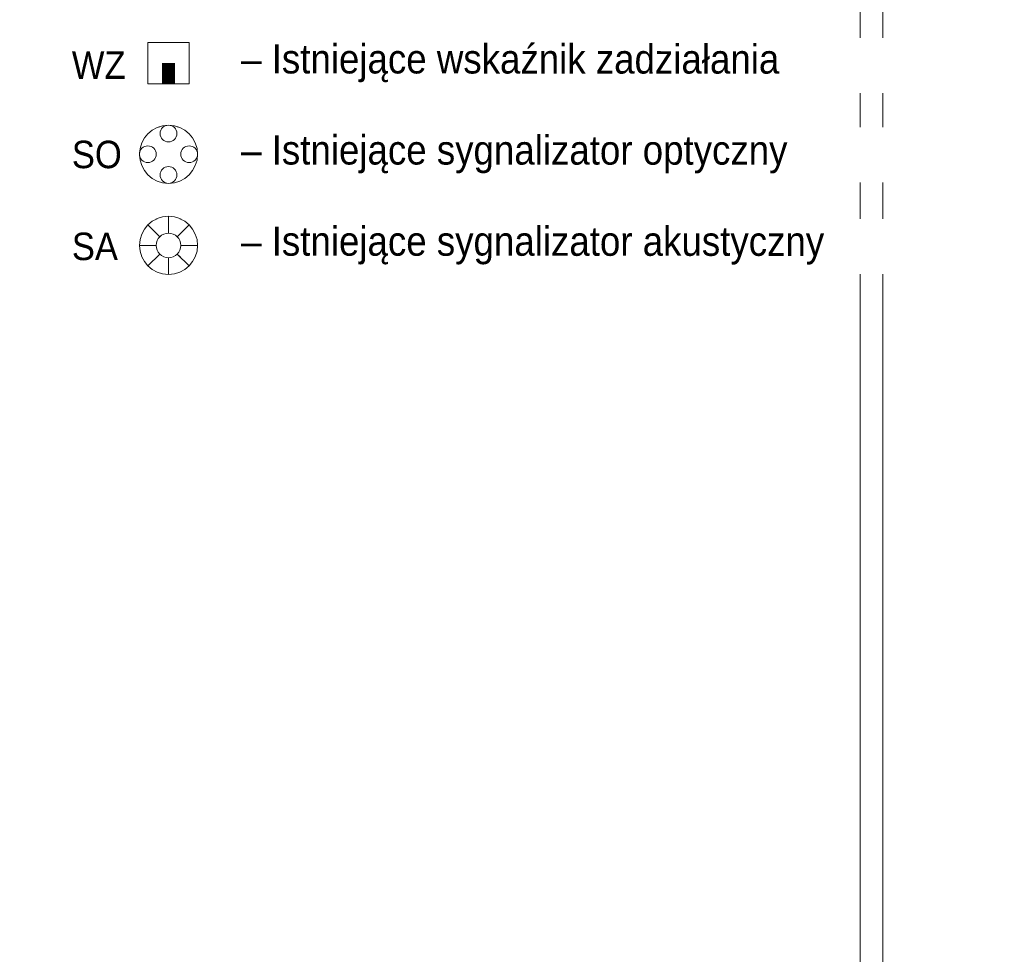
# Model space of a CAD drawing. Header units: centimetres. Extents: x 690840 to 714026, y 27673 to 40762.
# Tile 105 of 162: x 707806 to 708562, y 31351 to 32069. Entities that reach past the tile are written whole.
import ezdxf

# ---------------------------------------------------------------- set-up
doc = ezdxf.new("R2010")
doc.units = ezdxf.units.CM
doc.layers.add('Obrys powierzchni', color=50, linetype='Continuous', lineweight=9, plot=False)
doc.layers.add('Opis', color=102, linetype='Continuous', lineweight=9)
for name, color, linetype, lineweight, true_color in [('S3_ele.SA', 7, 'Continuous', 5, 0xff0f0f), ('S3_ele.SO', 7, 'Continuous', 5, 0xff0f0f), ('S3_ele.WZ', 7, 'Continuous', 5, 0xff0f0f)]:
    doc.layers.add(name, color=color, linetype=linetype, lineweight=lineweight, true_color=true_color)
doc.styles.add('ARIELCE', font='arial.ttf', dxfattribs={"width": 0.9})

# ---------------------------------------------------------------- blocks, each defined once
blk = doc.blocks.new('zw$EC94')
at = {"layer": 'S3_ele.WZ', "ltscale": 1.6}
blk.add_lwpolyline([(0, 31.78), (31.78, 31.78), (31.78, 0), (0, 0)], close=True, dxfattribs=at)
at = {"layer": 'S3_ele.WZ', "ltscale": 1.6, "const_width": 10}
blk.add_lwpolyline([(15.89, 0), (15.89, 15.89)], dxfattribs=at)
blk = doc.blocks.new('zw$B70F')
at = {"layer": 'S3_ele.SO', "ltscale": 1.6}
for centre, radius in [((0, 0), 22.34), ((0, 15.89), 6.45), ((-15.89, 0), 6.45), ((15.89, 0), 6.45), ((0, -15.89), 6.45)]:
    blk.add_circle(centre, radius, dxfattribs=at)
blk = doc.blocks.new('zw$2C37')
at = {"layer": 'S3_ele.SA', "ltscale": 1.6}
for p, q in [((-6.67, 6.67), (-15.8, 15.8)), ((0, 9.44), (0, 22.34)), ((6.67, 6.67), (15.8, 15.8)), ((-9.44, 0), (-22.34, 0)), ((9.44, 0), (22.34, 0)), ((-6.67, -6.67), (-15.8, -15.8)), ((9.12, -9.12), (6.67, -6.67)), ((6.67, -6.67), (15.8, -15.8)), ((0, -9.44), (0, -22.34))]:
    blk.add_line(p, q, dxfattribs=at)
for radius in [22.34, 9.44]:
    blk.add_circle((0, 0), radius, dxfattribs=at)

msp = doc.modelspace()

# ---------------------------------------------------------------- linework, layer by layer
at = {"layer": 'Obrys powierzchni', "ltscale": 1.6}
for points in [[(706368.96, 32747.24), (708468.96, 32747.24), (708468.96, 29777.24), (706368.96, 29777.24)], [(706386.46, 32729.74), (708451.46, 32729.74), (708451.46, 29794.74), (706386.46, 29794.74)]]:
    msp.add_lwpolyline(points, close=True, dxfattribs=at)

# ---------------------------------------------------------------- texts
at = {"layer": 'Opis', "color": 7, "char_height": 22.4, "width": 1158.5008, "attachment_point": 1, "rotation": 359.98101, "style": 'ARIELCE'}
for s, insert in [('{\\fArial|b0|i0|c238|p34;         – Istniejące wskaźnik zadziałania}', (707905.83, 32050.2)), ('{\\fArial|b0|i0|c238|p34;         – Istniejące sygnalizator optyczny}', (707905.83, 31980.24)), ('{\\fArial|b0|i0|c238|p34;         – Istniejące sygnalizator akustyczny}', (707905.83, 31910.21))]:
    msp.add_mtext(s, dxfattribs=dict(at, insert=insert))

# ---------------------------------------------------------------- next in the draw order: texts
at = {"layer": 'S3_ele.SA', "insert": (707846.27, 31905.49), "char_height": 21.1127, "width": 2038.2579, "attachment_point": 1, "rotation": 359.98101, "style": 'ARIELCE', "bg_fill": 2}
msp.add_mtext('{\\fArial|b0|i0|c238|p34;SA}', dxfattribs=at)
at = {"layer": 'S3_ele.SO', "insert": (707846.27, 31976.11), "char_height": 21.1127, "width": 2038.2579, "attachment_point": 1, "rotation": 359.98101, "style": 'ARIELCE', "bg_fill": 2}
msp.add_mtext('{\\fArial|b0|i0|c238|p34;SO}', dxfattribs=at)
at = {"layer": 'S3_ele.WZ', "insert": (707846.27, 32044.73), "char_height": 21.1127, "width": 2038.2579, "attachment_point": 1, "rotation": 359.98101, "style": 'ARIELCE', "bg_fill": 2}
msp.add_mtext('{\\fArial|b0|i0|c238|p34;WZ}', dxfattribs=at)

# ---------------------------------------------------------------- next in the draw order: block references
at = {"layer": 'S3_ele.SA', "ltscale": 1.6}
msp.add_blockref('zw$2C37', (707920.48, 31895.69), dxfattribs=at)
at = {"layer": 'S3_ele.SO', "ltscale": 1.6}
msp.add_blockref('zw$B70F', (707920.48, 31965.69), dxfattribs=at)
at = {"layer": 'S3_ele.WZ', "ltscale": 1.6}
msp.add_blockref('zw$EC94', (707904.59, 32019.8), dxfattribs=at)

doc.saveas('drawing.dxf')
